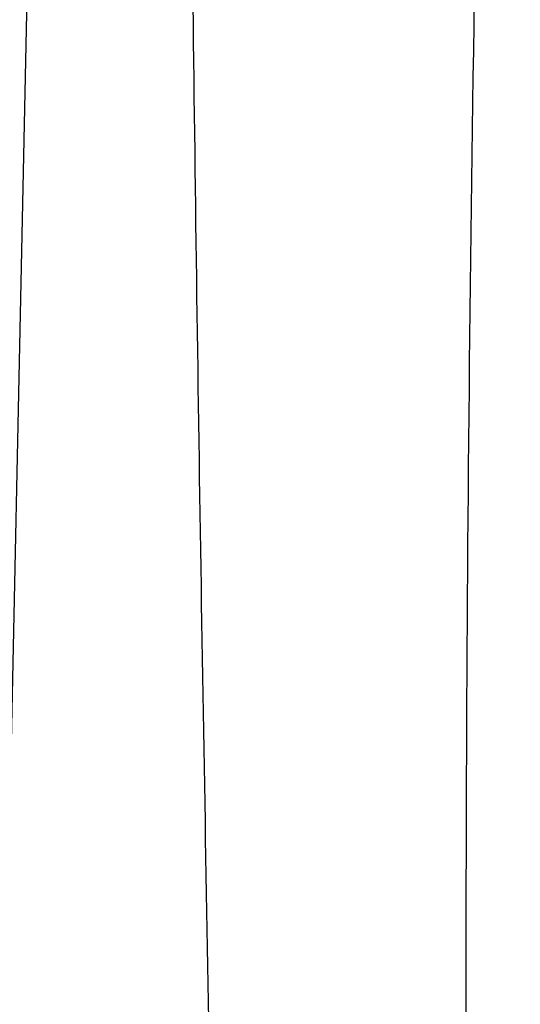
# Model space of a CAD drawing. Header units: millimetres. Extents: x -0.66 to 0.91, y -0.4 to 0.64.
# Tile 158 of 171: x 0.71679 to 0.72481, y 0.22832 to 0.24409. Entities that reach past the tile are written whole.
import ezdxf

# ---------------------------------------------------------------- set-up
doc = ezdxf.new("R2010")
doc.units = ezdxf.units.MM
doc.layers.add('FORMAT', color=7, linetype='Continuous')

msp = doc.modelspace()

# ---------------------------------------------------------------- linework, layer by layer
at = {"layer": 'FORMAT', "color": 7, "linetype": 'Continuous', "lineweight": 25}
msp.add_line((0.716532, 0.226513), (0.717352, 0.265486), dxfattribs=at)
for points, knots in [([(0.721122, 0.183552), (0.72109, 0.184389), (0.720819, 0.191327), (0.720376, 0.204405), (0.719903, 0.222853), (0.719582, 0.241394), (0.71945, 0.255442), (0.719421, 0.263307), (0.719415, 0.264942)], [0, 0, 0, 0, 0.031183, 0.258421, 0.485677, 0.712991, 0.940324, 1, 1, 1, 1]), ([(0.724483, 0.264061), (0.724274, 0.255142), (0.723855, 0.237302), (0.72398, 0.210805), (0.724534, 0.19335), (0.724811, 0.184623)], [0, 0, 0, 0, 0.333333, 0.666689, 1, 1, 1, 1]), ([(0.582478, 0.244045), (0.585105, 0.241678), (0.59036, 0.236946), (0.59883, 0.23001), (0.60773, 0.223197), (0.617152, 0.216488), (0.627081, 0.209894), (0.637523, 0.203426), (0.648407, 0.197134), (0.660552, 0.19058), (0.674041, 0.183834), (0.688998, 0.176969), (0.704498, 0.1704), (0.715268, 0.166318), (0.720659, 0.164275)], [0, 0, 0, 0, 0.075843, 0.151687, 0.227685, 0.303923, 0.3816, 0.459388, 0.537511, 0.615746, 0.711291, 0.80704, 0.903415, 1, 1, 1, 1])]:
    msp.add_open_spline(points, degree=3, knots=knots, dxfattribs=at)

doc.saveas('drawing.dxf')
